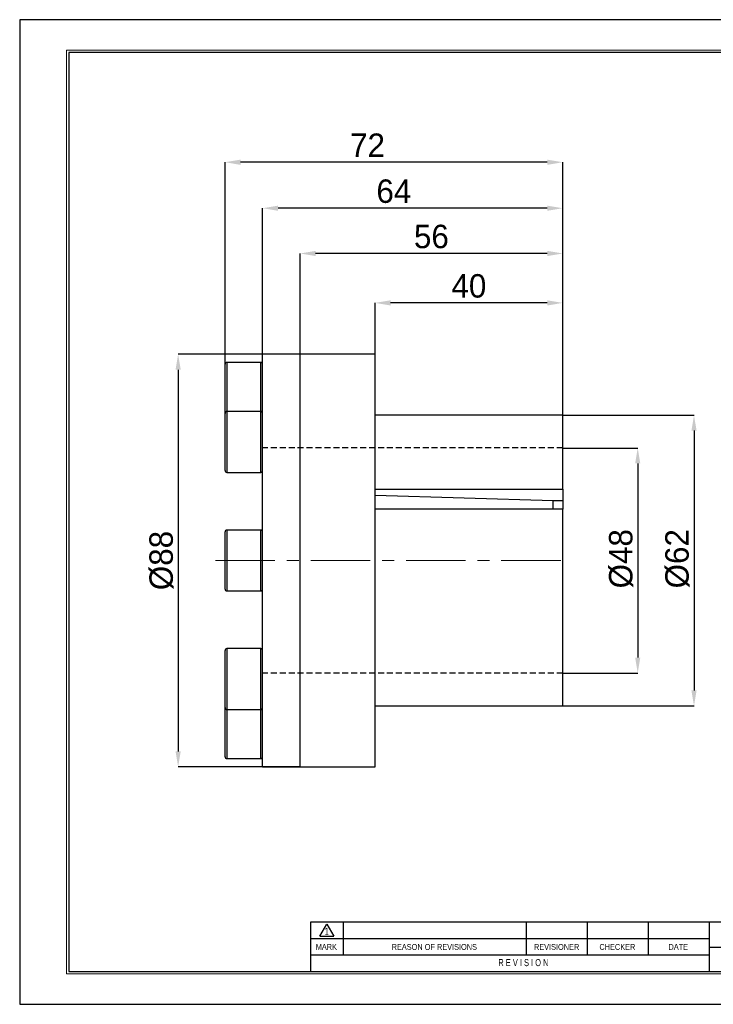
# Model space of a CAD drawing. Header units: millimetres. Extents: x 0 to 297, y 0 to 210.
# Tile 1 of 2: x 0 to 148, y 0 to 210. Entities that reach past the tile are written whole.
import ezdxf
from ezdxf.enums import TextEntityAlignment as Align

# ---------------------------------------------------------------- set-up
doc = ezdxf.new("R2010")
doc.units = ezdxf.units.MM
doc.header["$PDSIZE"] = -1
doc.linetypes.add('CENTERX2', pattern=[20.32, 12.7, -2.54, 2.54, -2.54])
doc.linetypes.add('HIDDEN', pattern=[1.905, 1.27, -0.635])
for name, color, linetype in [('가상선', 2, 'HIDDEN'), ('문자', 7, 'Continuous'), ('중심선', 1, 'CENTERX2')]:
    doc.layers.add(name, color=color, linetype=linetype)
doc.layers.add('치수선', color=5, linetype='Continuous', lineweight=15)
doc.styles.add('SLDTEXTSTYLE0', font='TXT', dxfattribs={"width": 0.75})
doc.styles.add('SLDTEXTSTYLE2', font='TXT', dxfattribs={"width": 0.75, "bigfont": 'bigfont'})
doc.styles.add('SLDTEXTSTYLE8', font='TXT', dxfattribs={"width": 0.633333})
doc.dimstyles.new('SLDDIMSTYLE0', dxfattribs={"dimtxt": 3.5, "dimasz": 3.302, "dimexe": 0, "dimexo": 0.0625, "dimgap": 0.875, "dimtad": 1, "dimrnd": 1e-09, "dimzin": 12, "dimdsep": 46, "dimtxsty": 'SLDTEXTSTYLE0', "dimsah": 1, "dimcen": 0.09, "dimadec": 0, "dimazin": 3, "dimtfac": 1, "dimtofl": 0, "dimtmove": 0, "dimatfit": 3, "dimfxl": 1, "dimfrac": 2, "dimtolj": 1, "dimtzin": 12, "dimarcsym": 0})

# ---------------------------------------------------------------- blocks, each defined once
blk = doc.blocks.new('AAAA')
at = {"color": 250, "true_color": 0x191924}
for p, q in [((-298.87, 124.28), (-595.87, 124.28)), ((-595.87, 124.28), (-595.87, -85.72)), ((-595.87, -85.72), (-298.87, -85.72))]:
    blk.add_line(p, q, dxfattribs=at)
at = {"lineweight": 0}
for p, q in [((-305.37, 117.78), (-585.87, 117.78)), ((-585.87, 117.78), (-585.87, -79.22)), ((-585.87, -79.22), (-305.37, -79.22))]:
    blk.add_line(p, q, dxfattribs=at)
for p, q in [((-305.87, 117.28), (-585.37, 117.28)), ((-585.37, 117.28), (-585.37, -78.72)), ((-435.87, -68.22), (-533.87, -68.22)), ((-533.87, -68.22), (-533.87, -78.72)), ((-531.87, -71.21), (-530.37, -68.61)), ((-530.37, -68.61), (-528.87, -71.21)), ((-526.87, -68.22), (-526.87, -75.22)), ((-487.87, -68.22), (-487.87, -75.22)), ((-474.87, -68.22), (-474.87, -75.22)), ((-461.87, -68.22), (-461.87, -75.22)), ((-448.87, -68.22), (-448.87, -78.72)), ((-531.87, -71.21), (-528.87, -71.21)), ((-448.87, -71.72), (-533.87, -71.72)), ((-448.87, -75.22), (-533.87, -75.22)), ((-448.87, -73.52), (-435.87, -73.52)), ((-585.37, -78.72), (-305.87, -78.72))]:
    blk.add_line(p, q)
at = {"color": 250, "true_color": 0x191924, "width": 0.75}
for tag, height, style, p in [('TITLE', 2.5, 'SLDTEXTSTYLE2', (-358.7, -62.04)), ('도번', 2.5, 'SLDTEXTSTYLE2', (-344.69, -70.81)), ('필렛', 1.15, 'SLDTEXTSTYLE0', (-416.62, -75.73)), ('SCALE', 1.2, 'SLDTEXTSTYLE0', (-342.09, -76.51)), ('DATE', 1.2, 'SLDTEXTSTYLE0', (-318.85, -76.56)), ('모따기', 1.15, 'SLDTEXTSTYLE0', (-416.62, -78.33))]:
    blk.add_attdef(tag, text='', height=height, dxfattribs=dict(at, style=style)).set_placement(p, align=Align.BOTTOM_LEFT)
at = {"layer": '문자', "attachment_point": 2}
for s, insert, char_height, style in [('1', (-530.38, -69.37), 1.5, 'SLDTEXTSTYLE0'), ('MARK', (-530.48, -72.85), 1.25, 'SLDTEXTSTYLE0'), ('REASON OF REVISIONS', (-507.46, -72.85), 1.25, 'SLDTEXTSTYLE0'), ('REVISIONER', (-481.38, -72.85), 1.25, 'SLDTEXTSTYLE0'), ('CHECKER', (-468.42, -72.85), 1.25, 'SLDTEXTSTYLE0'), ('DATE', (-455.43, -72.85), 1.25, 'SLDTEXTSTYLE0'), ('R E V I S I O N', (-488.46, -76.07), 1.5, 'SLDTEXTSTYLE8')]:
    blk.add_mtext(s, dxfattribs=dict(at, insert=insert, char_height=char_height, style=style))
blk = doc.blocks.new('_D')
at = {"layer": 'Defpoints', "color": 0}
for p in [(115.82, 118.71), (115.82, 70.71), (131.82, 70.71)]:
    blk.add_point(p, dxfattribs=at)
at = {"layer": '치수선', "color": 0, "lineweight": -2}
for p, q in [((115.88, 118.71), (131.82, 118.71)), ((131.82, 115.41), (131.82, 74.01)), ((115.88, 70.71), (131.82, 70.71))]:
    blk.add_line(p, q, dxfattribs=at)
at = {"layer": '치수선', "color": 0}
for points in [[(131.27, 115.41), (132.37, 115.41), (131.82, 118.71)], [(131.27, 74.01), (132.37, 74.01), (131.82, 70.71)]]:
    blk.add_solid(points, dxfattribs=at)
at = {"layer": '치수선', "color": 3, "insert": (125.69, 95.09), "char_height": 5, "attachment_point": 2, "rotation": 90}
blk.add_mtext('\\A1;%%c48', dxfattribs=at)
blk = doc.blocks.new('_D_1')
at = {"layer": 'Defpoints', "color": 0}
for p in [(115.82, 125.71), (115.82, 63.71), (143.82, 63.71)]:
    blk.add_point(p, dxfattribs=at)
at = {"layer": '치수선', "color": 0, "lineweight": -2}
for p, q in [((115.88, 125.71), (143.82, 125.71)), ((143.82, 122.41), (143.82, 67.01)), ((115.88, 63.71), (143.82, 63.71))]:
    blk.add_line(p, q, dxfattribs=at)
at = {"layer": '치수선', "color": 0}
for points in [[(143.27, 122.41), (144.37, 122.41), (143.82, 125.71)], [(143.27, 67.01), (144.37, 67.01), (143.82, 63.71)]]:
    blk.add_solid(points, dxfattribs=at)
at = {"layer": '치수선', "color": 3, "insert": (137.69, 95.09), "char_height": 5, "attachment_point": 2, "rotation": 90}
blk.add_mtext('\\A1;%%c62', dxfattribs=at)
blk = doc.blocks.new('_D_2')
at = {"layer": 'Defpoints', "color": 0}
for p in [(59.82, 138.71), (33.82, 50.71), (59.82, 50.71)]:
    blk.add_point(p, dxfattribs=at)
at = {"layer": '치수선', "color": 0, "lineweight": -2}
for p, q in [((59.76, 138.71), (33.82, 138.71)), ((33.82, 135.41), (33.82, 54.01)), ((59.76, 50.71), (33.82, 50.71))]:
    blk.add_line(p, q, dxfattribs=at)
at = {"layer": '치수선', "color": 0}
for points in [[(33.27, 135.41), (34.37, 135.41), (33.82, 138.71)], [(33.27, 54.01), (34.37, 54.01), (33.82, 50.71)]]:
    blk.add_solid(points, dxfattribs=at)
at = {"layer": '치수선', "color": 3, "insert": (27.69, 94.71), "char_height": 5, "attachment_point": 2, "rotation": 90}
blk.add_mtext('\\A1;%%c88', dxfattribs=at)
blk = doc.blocks.new('_D_3')
at = {"layer": 'Defpoints', "color": 0}
for p in [(75.82, 149.66), (75.82, 125.71), (115.82, 125.71)]:
    blk.add_point(p, dxfattribs=at)
at = {"layer": '치수선', "color": 0, "lineweight": -2}
for p, q in [((75.82, 125.78), (75.82, 149.66)), ((112.52, 149.66), (79.12, 149.66)), ((115.82, 125.78), (115.82, 149.66))]:
    blk.add_line(p, q, dxfattribs=at)
at = {"layer": '치수선', "color": 0}
for points in [[(79.12, 150.21), (79.12, 149.1), (75.82, 149.66)], [(112.52, 150.21), (112.52, 149.1), (115.82, 149.66)]]:
    blk.add_solid(points, dxfattribs=at)
at = {"layer": '치수선', "color": 3, "insert": (95.82, 155.79), "char_height": 5, "attachment_point": 2}
blk.add_mtext('\\A1;40', dxfattribs=at)
blk = doc.blocks.new('_D_4')
at = {"layer": 'Defpoints', "color": 0}
for p in [(59.82, 160.2), (59.82, 138.71), (115.82, 125.71)]:
    blk.add_point(p, dxfattribs=at)
at = {"layer": '치수선', "color": 0, "lineweight": -2}
for p, q in [((59.82, 138.78), (59.82, 160.2)), ((112.52, 160.2), (63.12, 160.2)), ((115.82, 125.78), (115.82, 160.2))]:
    blk.add_line(p, q, dxfattribs=at)
at = {"layer": '치수선', "color": 0}
for points in [[(63.12, 160.75), (63.12, 159.65), (59.82, 160.2)], [(112.52, 160.75), (112.52, 159.65), (115.82, 160.2)]]:
    blk.add_solid(points, dxfattribs=at)
at = {"layer": '치수선', "color": 3, "insert": (87.82, 166.33), "char_height": 5, "attachment_point": 2}
blk.add_mtext('\\A1;56', dxfattribs=at)
blk = doc.blocks.new('_D_5')
at = {"layer": 'Defpoints', "color": 0}
for p in [(51.82, 169.85), (51.82, 138.71), (115.82, 125.71)]:
    blk.add_point(p, dxfattribs=at)
at = {"layer": '치수선', "color": 0, "lineweight": -2}
for p, q in [((51.82, 138.78), (51.82, 169.85)), ((112.52, 169.85), (55.12, 169.85)), ((115.82, 125.78), (115.82, 169.85))]:
    blk.add_line(p, q, dxfattribs=at)
at = {"layer": '치수선', "color": 0}
for points in [[(55.12, 170.4), (55.12, 169.3), (51.82, 169.85)], [(112.52, 170.4), (112.52, 169.3), (115.82, 169.85)]]:
    blk.add_solid(points, dxfattribs=at)
at = {"layer": '치수선', "color": 3, "insert": (79.82, 175.99), "char_height": 5, "attachment_point": 2}
blk.add_mtext('\\A1;64', dxfattribs=at)
blk = doc.blocks.new('_D_6')
at = {"layer": 'Defpoints', "color": 0}
for p in [(43.82, 179.66), (43.82, 136.56), (115.82, 125.71)]:
    blk.add_point(p, dxfattribs=at)
at = {"layer": '치수선', "color": 0, "lineweight": -2}
for p, q in [((43.82, 136.63), (43.82, 179.66)), ((112.52, 179.66), (47.12, 179.66)), ((115.82, 125.78), (115.82, 179.66))]:
    blk.add_line(p, q, dxfattribs=at)
at = {"layer": '치수선', "color": 0}
for points in [[(47.12, 180.21), (47.12, 179.1), (43.82, 179.66)], [(112.52, 180.21), (112.52, 179.1), (115.82, 179.66)]]:
    blk.add_solid(points, dxfattribs=at)
at = {"layer": '치수선', "color": 3, "insert": (74.21, 185.79), "char_height": 5, "attachment_point": 2}
blk.add_mtext('\\A1;72', dxfattribs=at)

msp = doc.modelspace()

# ---------------------------------------------------------------- linework, layer by layer
for p, q in [((59.818, 138.713), (51.818, 138.713)), ((51.818, 50.713), (51.818, 138.713)), ((75.818, 138.713), (59.818, 138.713)), ((59.818, 94.713), (59.818, 138.713)), ((59.818, 50.713), (59.818, 138.713)), ((75.818, 94.713), (75.818, 138.713)), ((43.818, 126.092), (43.818, 136.563)), ((51.418, 136.963), (44.218, 136.963)), ((44.218, 136.963), (44.218, 126.492)), ((51.418, 126.492), (51.418, 136.963)), ((43.818, 113.892), (43.818, 126.092)), ((51.418, 126.492), (44.218, 126.492)), ((44.218, 126.492), (44.218, 113.492)), ((51.418, 113.492), (51.418, 126.492)), ((115.818, 125.713), (75.818, 125.713)), ((115.818, 109.901), (115.818, 125.713)), ((44.218, 113.492), (51.418, 113.492)), ((75.818, 109.901), (115.818, 109.901)), ((115.818, 109.901), (115.818, 107.443)), ((113.818, 107.443), (75.818, 108.57)), ((113.818, 105.652), (113.818, 107.459)), ((115.818, 107.443), (113.818, 107.443)), ((115.818, 107.443), (115.818, 105.652)), ((115.818, 105.652), (75.818, 105.652)), ((115.818, 63.713), (115.818, 105.652)), ((43.818, 99.026), (43.818, 100.813)), ((51.418, 101.213), (44.218, 101.213)), ((44.218, 101.213), (44.218, 99.309)), ((51.418, 99.309), (51.418, 101.213)), ((43.818, 88.613), (43.818, 99.026)), ((44.218, 99.309), (44.218, 88.213)), ((51.418, 88.213), (51.418, 99.309)), ((59.818, 50.713), (59.818, 94.713)), ((75.818, 50.713), (75.818, 94.713)), ((44.218, 88.213), (51.418, 88.213)), ((51.418, 75.934), (44.218, 75.934)), ((44.218, 75.934), (44.218, 69.434)), ((51.418, 69.434), (51.418, 75.934)), ((43.818, 69.434), (43.818, 75.534)), ((43.818, 63.334), (43.818, 69.434)), ((44.218, 69.434), (44.218, 62.934)), ((51.418, 62.934), (51.418, 69.434)), ((43.818, 54.649), (43.818, 63.334)), ((75.818, 63.713), (115.818, 63.713)), ((44.218, 62.934), (51.418, 62.934)), ((44.218, 62.934), (44.218, 54.367)), ((51.418, 54.367), (51.418, 62.934)), ((43.818, 52.863), (43.818, 54.649)), ((44.218, 54.367), (44.218, 52.463)), ((51.418, 52.463), (51.418, 54.367)), ((44.218, 52.463), (51.418, 52.463)), ((51.818, 50.713), (59.818, 50.713)), ((59.818, 50.713), (75.818, 50.713))]:
    msp.add_line(p, q)
for centre, start, end in [((44.218, 136.563), 90, 180), ((51.418, 136.563), 0, 90), ((44.218, 126.092), 90, 180), ((51.418, 126.092), 0, 90), ((44.218, 113.892), 180, 270), ((51.418, 113.892), 270, 0), ((44.218, 100.813), 90, 180), ((51.418, 100.813), 0, 90), ((44.218, 88.613), 180, 270), ((51.418, 88.613), 270, 0), ((44.218, 75.534), 90, 180), ((51.418, 75.534), 0, 90), ((44.218, 63.334), 180, 270), ((51.418, 63.334), 270, 0), ((44.218, 52.863), 180, 270), ((51.418, 52.863), 270, 0)]:
    msp.add_arc(centre, 0.4, start, end)
at = {"layer": '가상선'}
for p, q in [((115.818, 118.713), (51.818, 118.713)), ((115.818, 70.713), (51.818, 70.713))]:
    msp.add_line(p, q, dxfattribs=at)
at = {"layer": '중심선', "linetype": 'CENTERX2', "lineweight": 0}
msp.add_line((41.77, 94.713), (117.718, 94.713), dxfattribs=at)

# ---------------------------------------------------------------- block references
at = {"color": 7, "linetype": 'Continuous'}
msp.add_blockref('AAAA', (595.902, 85.776), dxfattribs=at)

# ---------------------------------------------------------------- dimensions: what is measured, and where the dimension line sits
at = {"layer": '치수선', "color": 5, "true_color": 0x0000ff}
for base, p2, picture, middle in [((43.818, 179.655), (43.818, 136.563), '_D_6', (74.214, 179.655)), ((51.818, 169.852), (51.818, 138.713), '_D_5', (79.818, 169.852)), ((59.818, 160.202), (59.818, 138.713), '_D_4', (87.818, 160.202)), ((75.818, 149.655), (75.818, 125.713), '_D_3', (95.818, 149.655))]:
    dim = msp.add_linear_dim(base=base, p1=(115.818, 125.713), p2=p2, dimstyle='SLDDIMSTYLE0', override={"dimtxt": 5, "dimgap": 1, "dimtxsty": 'Standard', "dimclrt": 3}, dxfattribs=at)
    dim.commit()
    dim.dimension.update_dxf_attribs({"geometry": picture, "text_midpoint": middle, "dimtype": 160})
for base, p1, p2, picture, middle in [((33.818, 50.713), (59.818, 138.713), (59.818, 50.713), '_D_2', (33.818, 94.713)), ((143.818, 63.713), (115.818, 125.713), (115.818, 63.713), '_D_1', (143.818, 95.086)), ((131.818, 70.713), (115.818, 118.713), (115.818, 70.713), '_D', (131.818, 95.086))]:
    dim = msp.add_linear_dim(base=base, p1=p1, p2=p2, angle=90, text='%%c<>', dimstyle='SLDDIMSTYLE0', override={"dimtxt": 5, "dimgap": 1, "dimtxsty": 'Standard', "dimclrt": 3}, dxfattribs=at)
    dim.commit()
    dim.dimension.update_dxf_attribs({"geometry": picture, "text_midpoint": middle, "dimtype": 160})

doc.saveas('drawing.dxf')
